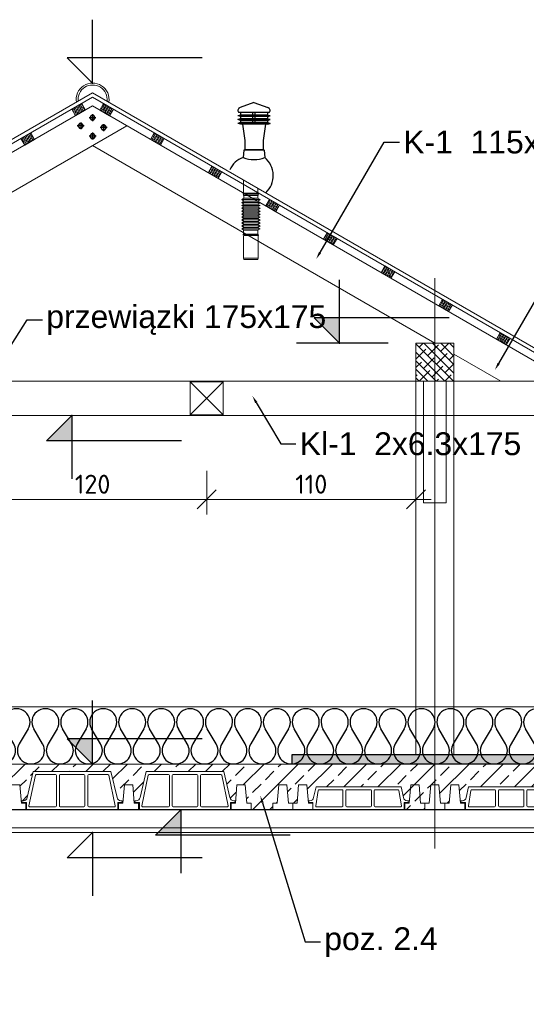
# Model space of a CAD drawing. Header units: millimetres. Extents: x 30042 to 52526, y 144 to 6858.
# Tile 21 of 28: x 42062 to 42329, y 4401 to 4919. Entities that reach past the tile are written whole.
import ezdxf
from ezdxf import colors
from ezdxf.entities.mleader import LeaderData, LeaderLine
from ezdxf.enums import TextEntityAlignment as Align
from ezdxf.math import Vec2, Vec3

# ---------------------------------------------------------------- set-up
doc = ezdxf.new("R2010")
doc.units = ezdxf.units.MM
doc.header["$LTSCALE"] = 100
doc.linetypes.add('DO', pattern=[1, 0.5, -0.24, 0.02, -0.24])
for name, color, linetype in [('BD_itc', 1, 'Continuous'), ('BS_osd', 1, 'DO'), ('BS_sru', 7, 'Continuous')]:
    doc.layers.add(name, color=color, linetype=linetype)
doc.layers.add('BS_3d-krokiew', color=42, linetype='Continuous', lineweight=5)
doc.layers.add('sciany_wew', color=7, linetype='Continuous', lineweight=18)
doc.styles.add('ISO', font='isocpeur.ttf')
doc.styles.add('ISOC', font='isocpeur.ttf')
doc.styles.get("Standard").update_dxf_attribs({"font": 'arial.ttf'})
doc.dimstyles.new('Ł_B 1-50', dxfattribs={"dimtxt": 10, "dimasz": 10, "dimexe": 8, "dimexo": 1, "dimgap": 3, "dimtad": 1, "dimdec": 0, "dimrnd": 0.5, "dimzin": 1, "dimdsep": 46, "dimtxsty": 'ISO', "dimblk": 'OBLIQUE', "dimcen": 10, "dimdle": 8, "dimclrd": 256, "dimclre": 256, "dimclrt": 7, "dimadec": 0, "dimazin": 0, "dimtfac": 1, "dimtdec": 0, "dimtix": 1, "dimtmove": 0, "dimatfit": 2, "dimfxl": 15, "dimfxlon": 1, "dimlwd": -1, "dimlwe": -1, "dimarcsym": 2})
pattern_1 = [(110, (48919.8253, 3694.2293), (0.74588102, 0.27147849), []), (20, (48919.8253, 3694.2293), (1.76324052, -0.20292404), [1.984375, -1.190625])]
pattern_2 = [(110, (48893.0947, 3709.6623), (0.74588102, 0.27147849), []), (20, (48893.0947, 3709.6623), (1.76324052, -0.20292404), [1.984375, -1.190625])]

# ---------------------------------------------------------------- blocks, each defined once
blk = doc.blocks.new('*U451')
h = blk.add_hatch(color=256)
h.dxf.hatch_style = 1
h.paths.add_polyline_path([(500, 349.33), (486.67, 349.33), (500, 336)])
blk.add_lwpolyline([(557.64, 349.33), (500, 349.33), (500, 369.33)])
blk.add_lwpolyline([(500, 336), (500, 349.33), (486.67, 349.33)], close=True)
for p in [(500, 336), (0, 0)]:
    blk.add_point(p)
at = {"style": 'ISOC', "flags": 2}
blk.add_attdef('WYSOKOŚĆ', text='', height=10, dxfattribs=at).set_placement((502.65, 349.33), align=Align.BOTTOM_LEFT)
blk = doc.blocks.new('*U253')
blk.add_lwpolyline([(500, 300), (500, 286.67), (486.67, 286.67)], close=True)
blk.add_lwpolyline([(557.64, 286.67), (500, 286.67), (500, 266.67)])
for p in [(500, 300), (0, 0)]:
    blk.add_point(p)
at = {"style": 'ISOC', "flags": 2}
blk.add_attdef('WYSOKOŚĆ', text='', height=10, dxfattribs=at).set_placement((502.65, 268.67), align=Align.BOTTOM_LEFT)
blk = doc.blocks.new('postak')
at = {"color": 3, "lineweight": 5}
for p, q in [((12700.5, -8265), (12668.1, -8400.6)), ((12700.5, -8265), (13108.5, -8265)), ((12716.3, -8280), (12817.4, -8280)), ((12842.4, -8280), (12966.7, -8280)), ((12991.7, -8280), (13092.8, -8280)), ((13108.5, -8265), (13141, -8400.6)), ((12711.4, -8284), (12677.5, -8444.4)), ((12822.4, -8285), (12822.4, -8445)), ((12837.4, -8285), (12837.4, -8445)), ((12971.7, -8285), (12971.7, -8445)), ((12986.7, -8285), (12986.7, -8445)), ((13097.6, -8283.8), (13131.6, -8445)), ((12640.5, -8428), (12640.5, -8418)), ((12640.5, -8418), (12648.3, -8418)), ((12640.5, -8428), (12664.5, -8428)), ((12664.5, -8465), (12664.5, -8428)), ((13144.5, -8428), (13168.5, -8428)), ((13144.5, -8465), (13144.5, -8428)), ((13160.8, -8418), (13168.5, -8418)), ((13168.5, -8428), (13168.5, -8418)), ((12664.5, -8465), (13144.5, -8465)), ((12682.5, -8450), (12817.4, -8450)), ((12842.4, -8450), (12966.7, -8450)), ((12991.7, -8450), (13126.6, -8450))]:
    blk.add_line(p, q, dxfattribs=at)
for centre, radius, start, end in [((12716.3, -8285), 5, 90, 168.0807), ((12817.4, -8285), 5, 0, 90), ((12842.4, -8285), 5, 90, 180), ((12966.7, -8285), 5, 0, 90), ((12991.7, -8285), 5, 90, 180), ((13092.8, -8285), 5, 13.4534, 90), ((12648.3, -8398), 20, 270, 352.5885), ((13160.8, -8398), 20, 187.4115, 270), ((12682.5, -8445), 5, 172.5885, 270), ((12817.4, -8445), 5, 270, 0), ((12842.4, -8445), 5, 180, 270), ((12966.7, -8445), 5, 270, 0), ((12991.7, -8445), 5, 180, 270), ((13126.6, -8445), 5, 270, 7.4115)]:
    blk.add_arc(centre, radius, start, end, dxfattribs=at)
blk = doc.blocks.new('*U680')
blk.add_lwpolyline([(557.64, 707.29), (500, 707.29), (500, 727.29)])
blk.add_lwpolyline([(500, 693.96), (500, 707.29), (486.67, 707.29)], close=True)
blk.add_point((500, 693.96))
at = {"style": 'ISOC', "flags": 2}
blk.add_attdef('WYSOKOŚĆ', text='', height=10, dxfattribs=at).set_placement((502.65, 707.29), align=Align.BOTTOM_LEFT)
blk = doc.blocks.new('125')
at = {"lineweight": 5}
for p, q in [((-376.8, 120), (-389.2, 64.4)), ((-376.8, 120), (71.2, 120)), ((-359.7, 105), (-239.9, 105)), ((-214.9, 105), (-90.6, 105)), ((-65.6, 105), (54.2, 105)), ((71.2, 120), (83.7, 64.4)), ((-364.6, 101.1), (-378.1, 20.8)), ((-234.9, 100), (-234.9, 20)), ((-219.9, 100), (-219.9, 20)), ((-85.6, 100), (-85.6, 20)), ((-70.6, 100), (-70.6, 20)), ((59.1, 101.1), (72.6, 20.8)), ((-416.8, 37), (-416.8, 47)), ((-416.8, 47), (-409, 47)), ((-416.8, 37), (-392.8, 37)), ((-392.8, 0), (-392.8, 37)), ((-392.8, 0), (87.2, 0)), ((-373.2, 15), (-239.9, 15)), ((-214.9, 15), (-90.6, 15)), ((-65.6, 15), (69.3, 15)), ((87.2, 0), (87.2, 37)), ((87.2, 37), (111.2, 37)), ((103.5, 47), (111.2, 47)), ((111.2, 37), (111.2, 47))]:
    blk.add_line(p, q, dxfattribs=at)
for centre, radius, start, end in [((-359.7, 100), 5, 90, 167.3906), ((-239.9, 100), 5, 0, 90), ((-214.9, 100), 5, 90, 180), ((-90.6, 100), 5, 0, 90), ((-65.6, 100), 5, 90, 180), ((54.2, 100), 5, 12.6094, 90), ((-409, 67), 20, 270, 352.5885), ((103.5, 67), 20, 187.4115, 270), ((-373.2, 20), 5, 170.4482, 270), ((-239.9, 20), 5, 270, 0), ((-214.9, 20), 5, 180, 270), ((-90.6, 20), 5, 270, 0), ((-65.6, 20), 5, 180, 270), ((67.6, 20), 5, 270, 9.5518)]:
    blk.add_arc(centre, radius, start, end, dxfattribs=at)
blk = doc.blocks.new('IZ-OC2')
blk.add_lwpolyline([(0, 0, 0.579795), (0.202, 0.353), (0.048, 0.616, -1.746806), (0.452, 0.616), (0.298, 0.353, 1.746806), (0.702, 0.353), (0.548, 0.616, -1.746806), (0.952, 0.616), (0.798, 0.353, 0.579795), (1, 0)], format="xyb")
blk = doc.blocks.new('*U450')
h = blk.add_hatch(color=256)
h.dxf.hatch_style = 1
h.paths.add_polyline_path([(362.13, 505.92), (375.46, 505.92), (375.46, 519.25)])
blk.add_lwpolyline([(375.46, 519.25), (375.46, 505.92), (362.13, 505.92)], close=True)
blk.add_lwpolyline([(433.1, 505.92), (375.46, 505.92), (375.46, 485.92)])
blk.add_point((375.46, 519.25))
at = {"style": 'ISOC', "flags": 2}
blk.add_attdef('WYSOKOŚĆ', text='', height=10, dxfattribs=at).set_placement((378.12, 487.92), align=Align.BOTTOM_LEFT)
blk = doc.blocks.new('*U453')
h = blk.add_hatch(color=256)
h.dxf.hatch_style = 1
h.paths.add_polyline_path([(519.21, 312), (505.88, 298.67), (519.21, 298.67)])
blk.add_lwpolyline([(519.21, 312), (519.21, 298.67), (505.88, 298.67)], close=True)
blk.add_lwpolyline([(576.85, 298.67), (519.21, 298.67), (519.21, 278.67)])
for p in [(519.21, 312), (0, 0)]:
    blk.add_point(p)
at = {"style": 'ISOC', "flags": 2}
blk.add_attdef('WYSOKOŚĆ', text='', height=10, dxfattribs=at).set_placement((521.86, 280.67), align=Align.BOTTOM_LEFT)
blk = doc.blocks.new('*U455')
h = blk.add_hatch(color=256)
h.dxf.hatch_style = 1
h.paths.add_polyline_path([(623.81, 570.58), (637.14, 570.58), (637.14, 557.25)])
blk.add_lwpolyline([(694.78, 570.58), (637.14, 570.58), (637.14, 590.58)])
blk.add_lwpolyline([(637.14, 557.25), (637.14, 570.58), (623.81, 570.58)], close=True)
blk.add_point((637.14, 557.25))
at = {"style": 'ISOC', "flags": 2}
blk.add_attdef('WYSOKOŚĆ', text='', height=10, dxfattribs=at).set_placement((639.8, 570.58), align=Align.BOTTOM_LEFT)
blk = doc.blocks.new('bgb')
at = {"layer": 'sciany_wew'}
for p, q in [((41672.79, 4779), (41690.29, 4761.5)), ((41672.79, 4761.5), (41690.29, 4779))]:
    blk.add_line(p, q, dxfattribs=at)
blk.add_lwpolyline([(41672.79, 4761.5), (41690.29, 4761.5), (41690.29, 4779), (41672.79, 4779)], close=True, dxfattribs=at)
blk = doc.blocks.new('_Oblique')
at = {"color": 0, "linetype": 'ByBlock', "lineweight": -2}
blk.add_line((-0.5, -0.5), (0.5, 0.5), dxfattribs=at)
blk = doc.blocks.new('*D683')
at = {"layer": 'Defpoints', "color": 0, "transparency": 16777216}
for p in [(42040.61, 4719.84), (42160.61, 4719.84), (42160.61, 4666.69)]:
    blk.add_point(p, dxfattribs=at)
at = {"layer": 'sciany_wew', "transparency": 16777216}
for p, q in [((42040.61, 4681.69), (42040.61, 4658.69)), ((42160.61, 4681.69), (42160.61, 4658.69)), ((42032.61, 4666.69), (42168.61, 4666.69))]:
    blk.add_line(p, q, dxfattribs=at)
at = {"layer": 'sciany_wew', "transparency": 16777216, "xscale": 10, "yscale": 10, "zscale": 10, "rotation": 180}
blk.add_blockref('_Oblique', (42040.61, 4666.69), dxfattribs=at)
at = {"layer": 'sciany_wew', "transparency": 16777216, "xscale": 10, "yscale": 10, "zscale": 10}
blk.add_blockref('_Oblique', (42160.61, 4666.69), dxfattribs=at)
at = {"layer": 'sciany_wew', "color": 7, "transparency": 16777216, "insert": (42100.61, 4674.69), "char_height": 10, "attachment_point": 5, "style": 'ISO'}
blk.add_mtext('120', dxfattribs=at)
blk = doc.blocks.new('*D684')
at = {"layer": 'Defpoints', "color": 0, "transparency": 16777216}
for p in [(42160.61, 4719.84), (42270.61, 4710.84), (42270.61, 4666.69)]:
    blk.add_point(p, dxfattribs=at)
at = {"layer": 'sciany_wew', "transparency": 16777216}
for p, q in [((42160.61, 4681.69), (42160.61, 4658.69)), ((42270.61, 4681.69), (42270.61, 4658.69)), ((42152.61, 4666.69), (42278.61, 4666.69))]:
    blk.add_line(p, q, dxfattribs=at)
at = {"layer": 'sciany_wew', "transparency": 16777216, "xscale": 10, "yscale": 10, "zscale": 10, "rotation": 180}
blk.add_blockref('_Oblique', (42160.61, 4666.69), dxfattribs=at)
at = {"layer": 'sciany_wew', "transparency": 16777216, "xscale": 10, "yscale": 10, "zscale": 10}
blk.add_blockref('_Oblique', (42270.61, 4666.69), dxfattribs=at)
at = {"layer": 'sciany_wew', "color": 7, "transparency": 16777216, "insert": (42215.61, 4674.69), "char_height": 10, "attachment_point": 5, "style": 'ISO'}
blk.add_mtext('110', dxfattribs=at)
blk = doc.blocks.new('*D686')
at = {"layer": 'Defpoints', "color": 0, "transparency": 16777216}
for p in [(42118.61, 4863.16), (41920.61, 4748.84), (41957.53, 4742.74), (41849.97, 4728.84), (42351.25, 4728.84)]:
    blk.add_point(p, dxfattribs=at)
at = {"layer": 'sciany_wew', "transparency": 16777216}
blk.add_arc((41885.97, 4728.84), 72.9, 0, 30, dxfattribs=at)
at = {"layer": 'sciany_wew', "transparency": 16777216, "xscale": 10, "yscale": 10, "zscale": 10}
for p, rotation in [((41949.1, 4765.29), 119.9999999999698), ((41958.86, 4728.84), 270)]:
    blk.add_blockref('_Oblique', p, dxfattribs=dict(at, rotation=rotation))
at = {"layer": 'sciany_wew', "color": 7, "transparency": 16777216, "insert": (41964.11, 4749.78), "char_height": 10, "attachment_point": 5, "rotation": 285, "style": 'ISO'}
blk.add_mtext('30%%d', dxfattribs=at)

msp = doc.modelspace()

# ---------------------------------------------------------------- hatches: boundary and pattern name
msp.add_hatch(color=256).paths.add_polyline_path([(42355.61, 4527.59), (42205.61, 4527.59), (42205.61, 4532.59), (42355.61, 4532.59)])
h = msp.add_hatch()
h.set_pattern_fill('ANSI33', color=256, scale=2, style=0)
edge = h.paths.add_edge_path()
edge.add_line((42428.74, 4523.59), (42469.54, 4523.59))
edge.add_line((42469.54, 4523.59), (42472.78, 4510.03))
edge.add_arc((42474.77, 4510.29), 2, 187.4115, 270)
edge.add_line((42474.77, 4508.29), (42475.58, 4508.29))
edge.add_line((42475.58, 4508.29), (42476.32, 4516.59))
edge.add_line((42476.32, 4516.59), (42480.62, 4516.59))
edge.add_line((42480.62, 4516.59), (42481.47, 4507.09))
edge.add_line((42481.47, 4507.09), (42481.74, 4507.09))
edge.add_line((42481.74, 4507.09), (42481.74, 4508.29))
edge.add_line((42481.74, 4508.29), (42482.51, 4508.29))
edge.add_arc((42482.51, 4510.29), 2, 270, 352.5885)
edge.add_line((42484.5, 4510.03), (42487.74, 4523.59))
edge.add_line((42487.74, 4523.59), (42528.54, 4523.59))
edge.add_line((42528.54, 4523.59), (42531.78, 4510.03))
edge.add_arc((42533.77, 4510.29), 2, 187.4115, 270)
edge.add_line((42533.77, 4508.29), (42534.58, 4508.29))
edge.add_line((42534.58, 4508.29), (42535.32, 4516.59))
edge.add_line((42535.32, 4516.59), (42539.62, 4516.59))
edge.add_line((42539.62, 4516.59), (42540.47, 4507.09))
edge.add_line((42540.47, 4507.09), (42540.74, 4507.09))
edge.add_line((42540.74, 4507.09), (42540.74, 4508.29))
edge.add_line((42540.74, 4508.29), (42541.51, 4508.29))
edge.add_arc((42541.51, 4510.29), 2, 270, 352.5885)
edge.add_line((42543.5, 4510.03), (42546.74, 4523.59))
edge.add_line((42546.74, 4523.59), (42587.54, 4523.59))
edge.add_line((42587.54, 4523.59), (42590.78, 4510.03))
edge.add_arc((42592.77, 4510.29), 2, 187.4115, 270)
edge.add_line((42592.77, 4508.29), (42593.58, 4508.29))
edge.add_line((42593.58, 4508.29), (42594.32, 4516.59))
edge.add_line((42594.32, 4516.59), (42598.62, 4516.59))
edge.add_line((42598.62, 4516.59), (42599.47, 4507.09))
edge.add_line((42599.47, 4507.09), (42600.61, 4507.09))
edge.add_line((42600.61, 4507.09), (42600.61, 4527.59))
edge.add_line((42600.61, 4527.59), (42280.61, 4527.59))
edge.add_line((42280.61, 4527.59), (42280.61, 4516.59))
edge.add_line((42280.61, 4516.59), (42282.76, 4516.59))
edge.add_line((42282.76, 4516.59), (42283.61, 4507.09))
edge.add_line((42283.61, 4507.09), (42285.86, 4507.09))
edge.add_line((42285.86, 4507.09), (42285.86, 4507.09))
edge.add_line((42285.86, 4507.09), (42288.11, 4507.09))
edge.add_line((42288.11, 4507.09), (42288.96, 4516.59))
edge.add_line((42288.96, 4516.59), (42293.26, 4516.59))
edge.add_line((42293.26, 4516.59), (42294.11, 4507.09))
edge.add_line((42294.11, 4507.09), (42294.33, 4507.09))
edge.add_line((42294.33, 4507.09), (42294.33, 4508.29))
edge.add_line((42294.33, 4508.29), (42295.1, 4508.29))
edge.add_ellipse((42295.1, 4510.29), major_axis=(1.41, 1.41), ratio=1, start_angle=225, end_angle=307.5885)
edge.add_line((42297.09, 4510.03), (42298.33, 4515.59))
edge.add_line((42298.33, 4515.59), (42343.13, 4515.59))
edge.add_line((42343.13, 4515.59), (42344.37, 4510.03))
edge.add_ellipse((42346.36, 4510.29), major_axis=(1.41, 1.41), ratio=1, start_angle=142.4115, end_angle=225)
edge.add_line((42346.36, 4508.29), (42347.21, 4508.29))
edge.add_line((42347.21, 4508.29), (42347.96, 4516.59))
edge.add_line((42347.96, 4516.59), (42352.26, 4516.59))
edge.add_line((42352.26, 4516.59), (42353.11, 4507.09))
edge.add_line((42353.11, 4507.09), (42355.36, 4507.09))
edge.add_line((42355.36, 4507.09), (42357.61, 4507.09))
edge.add_line((42357.61, 4507.09), (42358.46, 4516.59))
edge.add_line((42358.46, 4516.59), (42362.76, 4516.59))
edge.add_line((42362.76, 4516.59), (42363.59, 4507.29))
edge.add_line((42363.59, 4507.29), (42363.74, 4507.29))
edge.add_line((42363.74, 4507.29), (42363.74, 4508.29))
edge.add_line((42363.74, 4508.29), (42364.51, 4508.29))
edge.add_arc((42364.51, 4510.29), 2, 270, 352.5885)
edge.add_line((42366.5, 4510.03), (42369.74, 4523.59))
edge.add_line((42369.74, 4523.59), (42410.54, 4523.59))
edge.add_line((42410.54, 4523.59), (42413.78, 4510.03))
edge.add_arc((42415.77, 4510.29), 2, 187.4115, 270)
edge.add_line((42415.77, 4508.29), (42416.58, 4508.29))
edge.add_line((42416.58, 4508.29), (42417.32, 4516.59))
edge.add_line((42417.32, 4516.59), (42421.62, 4516.59))
edge.add_line((42421.62, 4516.59), (42422.47, 4507.09))
edge.add_line((42422.47, 4507.09), (42422.74, 4507.09))
edge.add_line((42422.74, 4507.09), (42422.74, 4508.29))
edge.add_line((42422.74, 4508.29), (42423.51, 4508.29))
edge.add_arc((42423.51, 4510.29), 2, 270, 352.5885)
edge.add_line((42425.5, 4510.03), (42428.74, 4523.59))
at = {"layer": 'BS_3d-krokiew'}
h = msp.add_hatch(dxfattribs=at)
h.set_pattern_fill('ANSI38', color=256, scale=0.25, angle=145, style=0)
h.set_pattern_definition(pattern_2)
h.paths.add_polyline_path([(42091.67, 4868.39), (42096.87, 4871.39), (42094.87, 4874.86), (42089.67, 4871.86)])
h = msp.add_hatch(dxfattribs=at)
h.set_pattern_fill('ANSI38', color=256, scale=0.25, angle=35, style=0)
h.set_pattern_definition(pattern_2)
h.paths.add_polyline_path([(42109.54, 4868.39), (42104.34, 4871.39), (42106.34, 4874.86), (42111.54, 4871.86)])
h = msp.add_hatch(dxfattribs=at)
h.set_pattern_fill('ANSI38', color=256, scale=0.25, angle=145, style=0)
h.set_pattern_definition(pattern_1)
h.paths.add_polyline_path([(42064.94, 4852.96), (42070.14, 4855.96), (42068.14, 4859.42), (42062.94, 4856.42)])
h = msp.add_hatch(dxfattribs=at)
h.set_pattern_fill('ANSI38', color=256, scale=0.25, angle=35, style=0)
h.set_pattern_definition(pattern_1)
h.paths.add_polyline_path([(42136.27, 4852.96), (42131.07, 4855.96), (42133.07, 4859.42), (42138.27, 4856.42)])
h = msp.add_hatch(dxfattribs=at)
h.set_pattern_fill('ANSI38', color=256, scale=0.25, angle=35, style=0)
h.set_pattern_definition([(110, (48950.1362, 3676.7293), (0.74588102, 0.27147849), []), (20, (48950.1362, 3676.7293), (1.76324052, -0.20292404), [1.984375, -1.190625])])
h.paths.add_polyline_path([(42166.58, 4835.46), (42161.38, 4838.46), (42163.38, 4841.92), (42168.58, 4838.92)])
h = msp.add_hatch(dxfattribs=at)
h.set_pattern_fill('ANSI38', color=256, scale=0.25, angle=35, style=0)
h.set_pattern_definition([(110, (48980.4471, 3659.2293), (0.74588102, 0.27147849), []), (20, (48980.4471, 3659.2293), (1.76324052, -0.20292404), [1.984375, -1.190625])])
h.paths.add_polyline_path([(42196.89, 4817.96), (42191.7, 4820.96), (42193.7, 4824.42), (42198.89, 4821.42)])
h = msp.add_hatch(dxfattribs=at)
h.set_pattern_fill('ANSI38', color=256, scale=0.25, angle=35, style=0)
h.set_pattern_definition([(110, (49010.758, 3641.7293), (0.74588102, 0.27147849), []), (20, (49010.758, 3641.7293), (1.76324052, -0.20292404), [1.984375, -1.190625])])
h.paths.add_polyline_path([(42227.2, 4800.46), (42222.01, 4803.46), (42224.01, 4806.92), (42229.2, 4803.92)])
h = msp.add_hatch(dxfattribs=at)
h.set_pattern_fill('ANSI38', color=256, scale=0.25, angle=35, style=0)
h.set_pattern_definition([(110, (49041.0689, 3624.2293), (0.74588102, 0.27147849), []), (20, (49041.0689, 3624.2293), (1.76324052, -0.20292404), [1.984375, -1.190625])])
h.paths.add_polyline_path([(42257.51, 4782.96), (42252.32, 4785.96), (42254.32, 4789.42), (42259.51, 4786.42)])
h = msp.add_hatch(dxfattribs=at)
h.set_pattern_fill('ANSI38', color=256, scale=0.25, angle=35, style=0)
h.set_pattern_definition([(110, (49071.3798, 3606.7293), (0.74588102, 0.27147849), []), (20, (49071.3798, 3606.7293), (1.76324052, -0.20292404), [1.984375, -1.190625])])
h.paths.add_polyline_path([(42287.82, 4765.46), (42282.63, 4768.46), (42284.63, 4771.92), (42289.82, 4768.92)])
h = msp.add_hatch(dxfattribs=at)
h.set_pattern_fill('ANSI38', color=256, scale=0.25, angle=35, style=0)
h.set_pattern_definition([(110, (49101.6907, 3589.2293), (0.74588102, 0.27147849), []), (20, (49101.6907, 3589.2293), (1.76324052, -0.20292404), [1.984375, -1.190625])])
h.paths.add_polyline_path([(42318.14, 4747.96), (42312.94, 4750.96), (42314.94, 4754.42), (42320.14, 4751.42)])
h = msp.add_hatch(dxfattribs=at)
h.set_pattern_fill('ANSI38', color=256)
h.set_pattern_definition([(135, (84201.2133, 50.0992), (2.24506403, 2.24506403), []), (45, (84201.2133, 50.0992), (6.7351921, 2.24506403), [7.9375, -4.7625])])
h.paths.add_polyline_path([(42280.61, 4748.84), (42284.17, 4748.84), (42290.61, 4745.84), (42290.61, 4728.84), (42280.61, 4728.84)])
h.paths.add_polyline_path([(42270.61, 4748.84), (42280.61, 4748.84), (42280.61, 4728.84), (42274.61, 4728.84), (42270.61, 4728.84)])
h.paths.add_polyline_path([(42284.17, 4748.84), (42290.61, 4748.84), (42290.61, 4745.84)], flags=17)
at = {"layer": 'sciany_wew'}
h = msp.add_hatch(dxfattribs=at)
h.set_pattern_fill('ANSI33', color=256, scale=2, style=0)
edge = h.paths.add_edge_path()
edge.add_line((42280.61, 4527.59), (42205.61, 4527.59))
edge.add_line((42205.61, 4527.59), (41920.61, 4527.59))
edge.add_line((41920.61, 4527.59), (41920.61, 4516.59))
edge.add_line((41920.61, 4516.59), (41922.76, 4516.59))
edge.add_line((41922.76, 4516.59), (41923.61, 4507.09))
edge.add_line((41923.61, 4507.09), (41925.86, 4507.09))
edge.add_line((41925.86, 4507.09), (41928.11, 4507.09))
edge.add_line((41928.11, 4507.09), (41928.96, 4516.59))
edge.add_line((41928.96, 4516.59), (41933.26, 4516.59))
edge.add_line((41933.26, 4516.59), (41934.09, 4507.29))
edge.add_line((41934.09, 4507.29), (41934.33, 4507.29))
edge.add_line((41934.33, 4507.29), (41934.33, 4508.29))
edge.add_line((41934.33, 4508.29), (41935.1, 4508.29))
edge.add_ellipse((41935.1, 4510.29), major_axis=(1.41, 1.41), ratio=1, start_angle=225, end_angle=307.5885)
edge.add_line((41937.09, 4510.03), (41938.33, 4515.59))
edge.add_line((41938.33, 4515.59), (41983.13, 4515.59))
edge.add_line((41983.13, 4515.59), (41984.37, 4510.03))
edge.add_ellipse((41986.36, 4510.29), major_axis=(1.41, 1.41), ratio=1, start_angle=142.4115, end_angle=225)
edge.add_line((41986.36, 4508.29), (41987.13, 4508.29))
edge.add_line((41987.13, 4508.29), (41987.13, 4507.09))
edge.add_line((41987.13, 4507.09), (41987.48, 4507.09))
edge.add_line((41987.48, 4507.09), (41988.33, 4516.59))
edge.add_line((41988.33, 4516.59), (41992.63, 4516.59))
edge.add_line((41992.63, 4516.59), (41993.48, 4507.09))
edge.add_line((41993.48, 4507.09), (41995.73, 4507.09))
edge.add_line((41995.73, 4507.09), (41997.98, 4507.09))
edge.add_line((41997.98, 4507.09), (41998.83, 4516.59))
edge.add_line((41998.83, 4516.59), (42003.13, 4516.59))
edge.add_line((42003.13, 4516.59), (42003.88, 4508.29))
edge.add_line((42003.88, 4508.29), (42004.83, 4508.29))
edge.add_arc((42004.83, 4510.29), 2, 270, 352.5885)
edge.add_line((42006.81, 4510.03), (42010.06, 4523.59))
edge.add_line((42010.06, 4523.59), (42050.86, 4523.59))
edge.add_line((42050.86, 4523.59), (42054.1, 4510.03))
edge.add_arc((42056.08, 4510.29), 2, 187.4115, 270)
edge.add_line((42056.08, 4508.29), (42056.86, 4508.29))
edge.add_line((42056.86, 4508.29), (42056.86, 4507.09))
edge.add_line((42056.86, 4507.09), (42057.16, 4507.09))
edge.add_line((42057.16, 4507.09), (42058.01, 4516.59))
edge.add_line((42058.01, 4516.59), (42062.31, 4516.59))
edge.add_line((42062.31, 4516.59), (42063.15, 4507.29))
edge.add_line((42063.15, 4507.29), (42063.43, 4507.29))
edge.add_line((42063.43, 4507.29), (42063.43, 4508.29))
edge.add_line((42063.43, 4508.29), (42064.2, 4508.29))
edge.add_arc((42064.2, 4510.29), 2, 270, 352.5885)
edge.add_line((42066.19, 4510.03), (42069.43, 4523.59))
edge.add_line((42069.43, 4523.59), (42110.23, 4523.59))
edge.add_line((42110.23, 4523.59), (42113.47, 4510.03))
edge.add_arc((42115.46, 4510.29), 2, 187.4115, 270)
edge.add_line((42115.46, 4508.29), (42116.23, 4508.29))
edge.add_line((42116.23, 4508.29), (42116.23, 4507.09))
edge.add_line((42116.23, 4507.09), (42116.54, 4507.09))
edge.add_line((42116.54, 4507.09), (42117.39, 4516.59))
edge.add_line((42117.39, 4516.59), (42121.69, 4516.59))
edge.add_line((42121.69, 4516.59), (42122.52, 4507.29))
edge.add_line((42122.52, 4507.29), (42122.81, 4507.29))
edge.add_line((42122.81, 4507.29), (42122.81, 4508.29))
edge.add_line((42122.81, 4508.29), (42123.58, 4508.29))
edge.add_arc((42123.58, 4510.29), 2, 270, 352.5885)
edge.add_line((42125.56, 4510.03), (42128.81, 4523.59))
edge.add_line((42128.81, 4523.59), (42169.61, 4523.59))
edge.add_line((42169.61, 4523.59), (42172.85, 4510.03))
edge.add_arc((42174.83, 4510.29), 2, 187.4115, 270)
edge.add_line((42174.83, 4508.29), (42175.78, 4508.29))
edge.add_line((42175.78, 4508.29), (42176.52, 4516.59))
edge.add_line((42176.52, 4516.59), (42180.82, 4516.59))
edge.add_line((42180.82, 4516.59), (42181.67, 4507.09))
edge.add_line((42181.67, 4507.09), (42183.92, 4507.09))
edge.add_line((42183.92, 4507.09), (42183.92, 4503.59))
edge.add_line((42183.92, 4503.59), (42195.36, 4503.59))
edge.add_line((42195.36, 4503.59), (42195.36, 4507.09))
edge.add_line((42195.36, 4507.09), (42197.61, 4507.09))
edge.add_line((42197.61, 4507.09), (42198.46, 4516.59))
edge.add_line((42198.46, 4516.59), (42202.76, 4516.59))
edge.add_line((42202.76, 4516.59), (42203.61, 4507.09))
edge.add_line((42203.61, 4507.09), (42205.86, 4507.09))
edge.add_line((42205.86, 4507.09), (42205.86, 4507.09))
edge.add_line((42205.86, 4507.09), (42208.11, 4507.09))
edge.add_line((42208.11, 4507.09), (42208.96, 4516.59))
edge.add_line((42208.96, 4516.59), (42213.26, 4516.59))
edge.add_line((42213.26, 4516.59), (42214, 4508.29))
edge.add_line((42214, 4508.29), (42214.86, 4508.29))
edge.add_ellipse((42214.86, 4510.29), major_axis=(-1.41, 1.41), ratio=1, start_angle=135, end_angle=217.5885)
edge.add_line((42216.84, 4510.03), (42218.08, 4515.59))
edge.add_line((42218.08, 4515.59), (42262.88, 4515.59))
edge.add_line((42262.88, 4515.59), (42264.13, 4510.03))
edge.add_ellipse((42266.11, 4510.29), major_axis=(1.41, 1.41), ratio=1, start_angle=142.4115, end_angle=225)
edge.add_line((42266.11, 4508.29), (42266.88, 4508.29))
edge.add_line((42266.88, 4508.29), (42266.88, 4507.29))
edge.add_line((42266.88, 4507.29), (42264.48, 4507.29))
edge.add_line((42264.48, 4507.29), (42264.48, 4503.59))
edge.add_line((42264.48, 4503.59), (42275.36, 4503.59))
edge.add_line((42275.36, 4503.59), (42275.36, 4507.09))
edge.add_line((42275.36, 4507.09), (42277.61, 4507.09))
edge.add_line((42277.61, 4507.09), (42278.46, 4516.59))
edge.add_line((42278.46, 4516.59), (42280.61, 4516.59))
edge.add_line((42280.61, 4516.59), (42280.61, 4527.59))

# ---------------------------------------------------------------- linework, layer by layer
at = {"color": 0}
for p, q in [((42177.88, 4872.25), (42177.88, 4872.25)), ((42185.47, 4875.28), (42178.23, 4872.69)), ((42185.47, 4875.28), (42192.72, 4872.69)), ((42193.07, 4872.25), (42193.07, 4872.25)), ((42178.32, 4868.73), (42176.92, 4868.32)), ((42194.03, 4868.32), (42176.92, 4868.32)), ((42178.32, 4867.91), (42176.92, 4868.32)), ((42178.32, 4866.76), (42176.92, 4866.35)), ((42194.03, 4866.35), (42176.92, 4866.35)), ((42178.32, 4865.94), (42176.92, 4866.35)), ((42177.25, 4870.19), (42193.7, 4870.19)), ((42178.32, 4870.19), (42178.32, 4868.73)), ((42192.62, 4868.73), (42178.32, 4868.73)), ((42192.62, 4867.91), (42178.32, 4867.91)), ((42178.32, 4867.91), (42178.32, 4866.76)), ((42192.62, 4866.76), (42178.32, 4866.76)), ((42192.62, 4865.94), (42178.32, 4865.94)), ((42178.32, 4865.94), (42178.32, 4864.78)), ((42184.73, 4870.21), (42184.73, 4868.73)), ((42184.73, 4867.91), (42184.73, 4866.76)), ((42184.73, 4865.94), (42184.73, 4864.78)), ((42185.85, 4870.21), (42185.85, 4868.73)), ((42185.85, 4867.91), (42185.85, 4866.76)), ((42185.85, 4865.94), (42185.85, 4864.78)), ((42192.62, 4870.19), (42192.62, 4868.73)), ((42192.62, 4868.73), (42194.03, 4868.32)), ((42192.62, 4867.91), (42194.03, 4868.32)), ((42192.62, 4867.91), (42192.62, 4866.76)), ((42192.62, 4866.76), (42194.03, 4866.35)), ((42192.62, 4865.94), (42194.03, 4866.35)), ((42192.62, 4865.94), (42192.62, 4864.78)), ((42178.32, 4864.78), (42176.92, 4864.37)), ((42194.03, 4864.37), (42176.92, 4864.37)), ((42178.32, 4863.96), (42176.92, 4864.37)), ((42192.62, 4864.78), (42178.32, 4864.78)), ((42192.62, 4863.96), (42178.32, 4863.96)), ((42179.41, 4863.96), (42180.58, 4855.36)), ((42191.53, 4863.96), (42190.36, 4855.36)), ((42192.62, 4864.78), (42194.03, 4864.37)), ((42192.62, 4863.96), (42194.03, 4864.37)), ((42180.58, 4855.36), (42180.58, 4850.5)), ((42190.36, 4855.36), (42190.36, 4850.5)), ((42180.13, 4850.23), (42179.8, 4846.4)), ((42180.58, 4850.5), (42180.13, 4850.23)), ((42190.81, 4850.23), (42180.13, 4850.23)), ((42190.36, 4850.5), (42180.58, 4850.5)), ((42190.36, 4850.5), (42190.81, 4850.23)), ((42190.81, 4850.23), (42191.14, 4846.4))]:
    msp.add_line(p, q, dxfattribs=at)
at = {"color": 0, "lineweight": 15}
for p, q in [((42180.02, 4827.61), (42180.01, 4834.64)), ((42187.53, 4827.61), (42187.53, 4830.29)), ((42180.06, 4825.02), (42179, 4824.32)), ((42188.72, 4824.32), (42179, 4824.32)), ((42179, 4824.32), (42180.06, 4823.49)), ((42179.86, 4827.61), (42179.86, 4827.22)), ((42180.24, 4827.61), (42179.86, 4827.61)), ((42179.86, 4827.22), (42187.92, 4827.22)), ((42179.93, 4826.55), (42179.93, 4827.22)), ((42180.06, 4826.55), (42179.93, 4826.55)), ((42180.06, 4825.02), (42187.52, 4825.02)), ((42180.24, 4827.61), (42187.92, 4827.61)), ((42187.52, 4826.55), (42187.75, 4826.55)), ((42187.52, 4825.02), (42188.72, 4824.32)), ((42188.72, 4824.32), (42187.52, 4823.49)), ((42187.75, 4826.55), (42187.75, 4827.22)), ((42187.92, 4827.22), (42187.92, 4827.61)), ((42180.06, 4823.49), (42179, 4822.79)), ((42188.72, 4822.79), (42179, 4822.79)), ((42179, 4822.79), (42180.06, 4821.96)), ((42180.06, 4821.96), (42179, 4821.26)), ((42188.72, 4821.26), (42179, 4821.26)), ((42179, 4821.26), (42180.06, 4820.43)), ((42180.06, 4820.43), (42179, 4819.73)), ((42188.72, 4819.73), (42179, 4819.73)), ((42179, 4819.73), (42180.06, 4818.9)), ((42180.06, 4818.9), (42179, 4818.2)), ((42187.52, 4823.49), (42180.06, 4823.49)), ((42180.06, 4823.49), (42187.52, 4823.49)), ((42187.52, 4821.96), (42180.06, 4821.96)), ((42180.06, 4821.96), (42187.52, 4821.96)), ((42187.52, 4820.43), (42180.06, 4820.43)), ((42180.06, 4820.43), (42187.52, 4820.43)), ((42187.52, 4818.9), (42180.06, 4818.9)), ((42180.06, 4818.9), (42187.52, 4818.9)), ((42187.52, 4823.49), (42188.72, 4822.79)), ((42188.72, 4822.79), (42187.52, 4821.96)), ((42187.52, 4821.96), (42188.72, 4821.26)), ((42188.72, 4821.26), (42187.52, 4820.43)), ((42187.52, 4820.43), (42188.72, 4819.73)), ((42188.72, 4819.73), (42187.52, 4818.9)), ((42187.52, 4818.9), (42188.72, 4818.2)), ((42188.72, 4818.2), (42179, 4818.2)), ((42179, 4818.2), (42180.06, 4817.37)), ((42180.06, 4817.37), (42179, 4816.67)), ((42188.72, 4816.67), (42179, 4816.67)), ((42179, 4816.67), (42180.06, 4815.84)), ((42180.06, 4815.84), (42179, 4815.14)), ((42188.72, 4815.14), (42179, 4815.14)), ((42179, 4815.14), (42180.06, 4814.31)), ((42180.06, 4814.31), (42179, 4813.61)), ((42187.52, 4817.37), (42180.06, 4817.37)), ((42180.06, 4817.37), (42187.52, 4817.37)), ((42187.52, 4815.84), (42180.06, 4815.84)), ((42180.06, 4815.84), (42187.52, 4815.84)), ((42187.52, 4814.31), (42180.06, 4814.31)), ((42180.06, 4814.31), (42187.52, 4814.31)), ((42188.72, 4818.2), (42187.52, 4817.37)), ((42187.52, 4817.37), (42188.72, 4816.67)), ((42188.72, 4816.67), (42187.52, 4815.84)), ((42187.52, 4815.84), (42188.72, 4815.14)), ((42188.72, 4815.14), (42187.52, 4814.31)), ((42187.52, 4814.31), (42188.72, 4813.61)), ((42179, 4813.61), (42180.06, 4812.78)), ((42188.72, 4813.61), (42179, 4813.61)), ((42180.06, 4812.78), (42179, 4812.08)), ((42180.06, 4812.78), (42179, 4812.08)), ((42188.72, 4812.08), (42179, 4812.08)), ((42188.72, 4812.08), (42179, 4812.08)), ((42179, 4812.08), (42180.06, 4811.25)), ((42179, 4812.08), (42180.06, 4811.25)), ((42180.06, 4811.25), (42179, 4810.55)), ((42188.72, 4810.55), (42179, 4810.55)), ((42179, 4810.55), (42180.06, 4809.72)), ((42180.06, 4809.72), (42179, 4809.02)), ((42188.72, 4809.02), (42179, 4809.02)), ((42179, 4809.02), (42180.06, 4808.19)), ((42187.52, 4812.78), (42180.06, 4812.78)), ((42180.06, 4812.78), (42187.52, 4812.78)), ((42180.06, 4812.78), (42187.52, 4812.78)), ((42187.52, 4811.25), (42180.06, 4811.25)), ((42187.52, 4811.25), (42180.06, 4811.25)), ((42180.06, 4811.25), (42187.52, 4811.25)), ((42187.52, 4809.72), (42180.06, 4809.72)), ((42180.06, 4809.72), (42187.52, 4809.72)), ((42188.72, 4813.61), (42187.52, 4812.78)), ((42187.52, 4812.78), (42188.72, 4812.08)), ((42187.52, 4812.78), (42188.72, 4812.08)), ((42188.72, 4812.08), (42187.52, 4811.25)), ((42188.72, 4812.08), (42187.52, 4811.25)), ((42187.52, 4811.25), (42188.72, 4810.55)), ((42188.72, 4810.55), (42187.52, 4809.72)), ((42187.52, 4809.72), (42188.72, 4809.02)), ((42188.72, 4809.02), (42187.52, 4808.19)), ((42179.91, 4805.62), (42187.85, 4805.62)), ((42179.96, 4793.54), (42179.96, 4805.17)), ((42187.85, 4805.38), (42179.99, 4805.38)), ((42187.52, 4808.19), (42180.06, 4808.19)), ((42187.59, 4805.38), (42187.59, 4793.54)), ((42187.85, 4805.62), (42187.85, 4805.38)), ((42187.59, 4793.54), (42179.96, 4793.54)), ((42179.96, 4793.54), (42180.12, 4792.9)), ((42187.59, 4793.54), (42187.46, 4792.9)), ((42187.46, 4792.9), (42180.12, 4792.9))]:
    msp.add_line(p, q, dxfattribs=at)
for p, q in [((42256.08, 4748.84), (42207.92, 4748.84)), ((42600.61, 4503.59), (41600.61, 4503.59))]:
    msp.add_line(p, q)
for points in [[(42187.52, 4825.02), (42180.06, 4825.02), (42180.06, 4826.55), (42187.52, 4826.55)], [(42187.52, 4808.19), (42187.52, 4806.12), (42180.03, 4806.12), (42180.03, 4808.19)], [(42187.68, 4805.62), (42187.68, 4805.62), (42187.68, 4805.62), (42187.68, 4805.62)]]:
    msp.add_lwpolyline(points, close=True, dxfattribs=at)
msp.add_lwpolyline([(42179.86, 4805.68), (42179.86, 4806.12), (42187.68, 4806.12), (42187.68, 4805.62), (42179.91, 4805.62)], dxfattribs=at)
msp.add_lwpolyline([(42355.61, 4527.59), (42205.61, 4527.59), (42205.61, 4532.59), (42355.61, 4532.59)], close=True)
at = {"lineweight": 5}
for points in [[(42058.01, 4516.59), (42062.31, 4516.59), (42063.16, 4507.09), (42065.41, 4507.09), (42065.41, 4503.59), (42054.91, 4503.59), (42054.91, 4507.09), (42057.16, 4507.09), (42058.01, 4516.59)], [(42117.39, 4516.59), (42121.69, 4516.59), (42122.54, 4507.09), (42124.79, 4507.09), (42124.79, 4503.59), (42114.29, 4503.59), (42114.29, 4507.09), (42116.54, 4507.09), (42117.39, 4516.59)], [(42176.52, 4516.59), (42180.82, 4516.59), (42181.67, 4507.09), (42183.92, 4507.09), (42183.92, 4503.59), (42173.42, 4503.59), (42173.42, 4507.09), (42175.67, 4507.09), (42176.52, 4516.59)], [(42198.46, 4516.59), (42202.76, 4516.59), (42203.61, 4507.09), (42205.86, 4507.09), (42205.86, 4503.59), (42195.36, 4503.59), (42195.36, 4507.09), (42197.61, 4507.09), (42198.46, 4516.59)], [(42208.96, 4516.59), (42213.26, 4516.59), (42214.11, 4507.09), (42216.36, 4507.09), (42216.36, 4503.59), (42205.86, 4503.59), (42205.86, 4507.09), (42208.11, 4507.09), (42208.96, 4516.59)], [(42267.96, 4516.59), (42272.26, 4516.59), (42273.11, 4507.09), (42275.36, 4507.09), (42275.36, 4503.59), (42264.86, 4503.59), (42264.86, 4507.09), (42267.11, 4507.09), (42267.96, 4516.59)], [(42278.46, 4516.59), (42282.76, 4516.59), (42283.61, 4507.09), (42285.86, 4507.09), (42285.86, 4503.59), (42275.36, 4503.59), (42275.36, 4507.09), (42277.61, 4507.09), (42278.46, 4516.59)], [(42288.96, 4516.59), (42293.26, 4516.59), (42294.11, 4507.09), (42296.36, 4507.09), (42296.36, 4503.59), (42285.86, 4503.59), (42285.86, 4507.09), (42288.11, 4507.09), (42288.96, 4516.59)]]:
    msp.add_lwpolyline(points, dxfattribs=at)
at = {"color": 0}
for centre, radius, start, end in [((42178.69, 4871.07), 1.69, 105.9637, 211.3067), ((42192.25, 4871.07), 1.69, 328.6933, 74.0363), ((42192.25, 4871.07), 1.69, 209.7944, 210.9752), ((42183.12, 4835.73), 11.17, 107.2569, 158.0735), ((42185.47, 4861.74), 16.35, 249.7135, 290.2865), ((42183.33, 4836.92), 12.28, 312.7475, 50.4778)]:
    msp.add_arc(centre, radius, start, end, dxfattribs=at)
at = {"layer": 'BS_3d-krokiew'}
msp.add_line((42280.61, 4483.26), (42280.61, 4782.98), dxfattribs=at)
for points in [[(41478.87, 4514.59), (42100.61, 4873.55)], [(42722.34, 4514.59), (42100.61, 4873.55)], [(41920.61, 4748.84), (42118.61, 4863.16)], [(42280.61, 4748.84), (42100.61, 4852.76)], [(42315.25, 4728.84), (42290.61, 4743.07)], [(41849.97, 4728.84), (42351.25, 4728.84)], [(41818.79, 4710.84), (42382.42, 4710.84)]]:
    msp.add_lwpolyline(points, dxfattribs=at)
for points in [[(42091.67, 4868.39), (42096.87, 4871.39), (42094.87, 4874.86), (42089.67, 4871.86)], [(42109.54, 4868.39), (42104.34, 4871.39), (42106.34, 4874.86), (42111.54, 4871.86)], [(42064.94, 4852.96), (42070.14, 4855.96), (42068.14, 4859.42), (42062.94, 4856.42)], [(42136.27, 4852.96), (42131.07, 4855.96), (42133.07, 4859.42), (42138.27, 4856.42)], [(42166.58, 4835.46), (42161.38, 4838.46), (42163.38, 4841.92), (42168.58, 4838.92)], [(42196.89, 4817.96), (42191.7, 4820.96), (42193.7, 4824.42), (42198.89, 4821.42)], [(42227.2, 4800.46), (42222.01, 4803.46), (42224.01, 4806.92), (42229.2, 4803.92)], [(42257.51, 4782.96), (42252.32, 4785.96), (42254.32, 4789.42), (42259.51, 4786.42)], [(42287.82, 4765.46), (42282.63, 4768.46), (42284.63, 4771.92), (42289.82, 4768.92)], [(42318.14, 4747.96), (42312.94, 4750.96), (42314.94, 4754.42), (42320.14, 4751.42)], [(42290.61, 4728.84), (42270.61, 4728.84), (42270.61, 4748.84), (42290.61, 4748.84)], [(42290.61, 4728.84), (42270.61, 4728.84), (42270.61, 4532.59), (42290.61, 4532.59)], [(42286.61, 4664.84), (42274.61, 4664.84), (42274.61, 4728.84), (42286.61, 4728.84)]]:
    msp.add_lwpolyline(points, close=True, dxfattribs=at)
for radius, start, end in [(8.66, 350.6932, 189.3068), (7.66, 352.8057, 187.1943)]:
    msp.add_arc((42100.61, 4876.89), radius, start, end, dxfattribs=at)
at = {"layer": 'BS_osd'}
for p, q in [((42102.38, 4867.37), (42098.78, 4867.37)), ((42100.58, 4869.17), (42100.58, 4865.57)), ((42096.14, 4863.1), (42092.54, 4863.1)), ((42094.34, 4864.9), (42094.34, 4861.3)), ((42108.18, 4862.16), (42104.58, 4862.16)), ((42106.38, 4863.96), (42106.38, 4860.36)), ((42102.43, 4857.7), (42098.83, 4857.7)), ((42100.63, 4859.5), (42100.63, 4855.9))]:
    msp.add_line(p, q, dxfattribs=at)
at = {"layer": 'BS_sru'}
for points in [[(42099.89, 4868.57), (42099.19, 4867.37), (42099.89, 4866.17), (42101.27, 4866.17), (42101.96, 4867.37), (42101.27, 4868.57)], [(42093.64, 4864.3), (42092.95, 4863.1), (42093.64, 4861.9), (42095.03, 4861.9), (42095.72, 4863.1), (42095.03, 4864.3)], [(42105.69, 4863.36), (42104.99, 4862.16), (42105.69, 4860.96), (42107.07, 4860.96), (42107.76, 4862.16), (42107.07, 4863.36)], [(42099.93, 4858.9), (42099.24, 4857.7), (42099.93, 4856.5), (42101.32, 4856.5), (42102.01, 4857.7), (42101.32, 4858.9)]]:
    msp.add_lwpolyline(points, close=True, dxfattribs=at)
for centre in [(42100.58, 4867.37), (42094.34, 4863.1), (42106.38, 4862.16), (42100.63, 4857.7)]:
    msp.add_circle(centre, 1.2, dxfattribs=at)
at = {"layer": 'sciany_wew'}
for points in [[(41478.29, 4521.18), (42100.61, 4880.48)], [(41478.48, 4518.99), (42100.61, 4878.17)], [(42722.92, 4521.18), (42100.61, 4880.48)], [(42722.73, 4518.99), (42100.61, 4878.17)], [(41600.61, 4557.59), (42604.18, 4557.59)], [(41600.61, 4527.59), (42600.61, 4527.59)], [(41600.61, 4494.09), (42600.61, 4494.09)], [(41600.61, 4491.59), (42600.61, 4491.59)]]:
    msp.add_lwpolyline(points, dxfattribs=at)

# ---------------------------------------------------------------- block references
at = {"lineweight": 5}
for name, p in [('*U680', (41600.61, 4191.59)), ('*U455', (41593.26, 4191.59)), ('*U450', (41714.2, 4191.59)), ('*U451', (41600.61, 4191.59)), ('*U453', (41627.73, 4191.59)), ('*U253', (41600.61, 4191.59))]:
    msp.add_blockref(name, p, dxfattribs=at)
for name, p, xscale, yscale, zscale in [('postak', (40799.38, 5350.09), 0.1000000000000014, 0.1000000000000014, 0.1000000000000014), ('postak', (40858.75, 5350.09), 0.1000000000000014, 0.1000000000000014, 0.1000000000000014), ('125', (42225.21, 4503.59), -0.09999999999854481, 0.09999999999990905, 0.1), ('125', (42336.01, 4503.59), 0.1000000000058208, 0.1000000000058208, 0.1000000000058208)]:
    msp.add_blockref(name, p, dxfattribs=dict(at, xscale=xscale, yscale=yscale, zscale=zscale))
at = {"layer": 'BD_itc', "xscale": 30.42424242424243, "yscale": 30, "zscale": 30.42424242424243, "row_count": 1, "column_count": 33, "row_spacing": 0, "column_spacing": 30.42424242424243}
msp.add_blockref('IZ-OC2', (41596.61, 4527.61), dxfattribs=at)
at = {"layer": 'sciany_wew'}
msp.add_blockref('bgb', (479.06, -50.41), dxfattribs=at)

# ---------------------------------------------------------------- dimensions: what is measured, and where the dimension line sits
dim = msp.add_angular_dim_2l(base=(41957.53, 4742.74), line1=((41920.61, 4748.84), (42118.61, 4863.16)), line2=((41849.97, 4728.84), (42351.25, 4728.84)), dimstyle='Ł_B 1-50', dxfattribs=at)
dim.commit()
dim.dimension.update_dxf_attribs({"geometry": '*D686', "text_midpoint": (41964.11, 4749.78)})
for base, p1, p2, picture, middle in [((42160.61, 4666.69), (42040.61, 4719.84), (42160.61, 4719.84), '*D683', (42100.61, 4674.69)), ((42270.61, 4666.69), (42160.61, 4719.84), (42270.61, 4710.84), '*D684', (42215.61, 4674.69))]:
    dim = msp.add_linear_dim(base=base, p1=p1, p2=p2, dimstyle='Ł_B 1-50', override={"dimblk": 'Oblique'}, dxfattribs=at)
    dim.commit()
    dim.dimension.update_dxf_attribs({"geometry": picture, "text_midpoint": middle})

# ---------------------------------------------------------------- leaders
ml = msp.add_multileader_mtext('Standard')
ml.set_content('K-1  115x175', color=256)
ml.set_leader_properties()
ml.build(insert=Vec2(0, 0))
ctx = ml.context
ctx.base_point, ctx.char_height, ctx.plane_origin = Vec3(42261.97, 4854.48), 12, Vec3(42218.21, 4793.08)
notes = []
notes.append((ctx, [(0, (1, 1, 0), (42253.97, 4854.48), (1, 0), 8, [(0, [(42218.21, 4793.08)], 0, [])])]))
ctx.mtext.insert, ctx.mtext.flow_direction = Vec3(42263.97, 4860.59), 5
ml = msp.add_multileader_mtext('Standard')
ml.set_content('poz. 1.0', color=256)
ml.set_leader_properties()
ml.build(insert=Vec2(0, 0))
ctx = ml.context
ctx.base_point, ctx.char_height, ctx.plane_origin = Vec3(42355.92, 4796.16), 12, Vec3(42312.16, 4734.76)
notes.append((ctx, [(0, (1, 1, 0), (42347.92, 4796.16), (1, 0), 8, [(0, [(42312.16, 4734.76)], 0, [])])]))
ctx.mtext.insert, ctx.mtext.flow_direction = Vec3(42357.92, 4803.83), 5
ml = msp.add_multileader_mtext('Standard')
ml.set_content('przewiązki 175x175', color=256)
ml.set_leader_properties()
ml.build(insert=Vec2(0, 0))
ctx = ml.context
ctx.base_point, ctx.char_height, ctx.plane_origin = Vec3(42074.25, 4761.05), 12, Vec3(42030.48, 4699.65)
notes.append((ctx, [(0, (1, 1, 0), (42066.25, 4761.05), (1, 0), 8, [(0, [(42038.89, 4718.28)], 0, [])])]))
ctx.mtext.insert, ctx.mtext.flow_direction = Vec3(42076.25, 4768.81), 5
ml = msp.add_multileader_mtext('Standard')
ml.set_content('Kl-1  2x6.3x175', color=256)
ml.set_leader_properties()
ml.build(insert=Vec2(0, 0))
ctx = ml.context
ctx.base_point, ctx.char_height, ctx.plane_origin = Vec3(42207.56, 4695.85), 12, Vec3(42163.79, 4634.46)
notes.append((ctx, [(0, (1, 1, 0), (42199.56, 4695.85), (1, 0), 8, [(0, [(42184.62, 4721.12)], 0, [])])]))
ctx.mtext.insert, ctx.mtext.flow_direction = Vec3(42209.56, 4701.96), 5
ml = msp.add_multileader_mtext('Standard')
ml.set_content('poz. 2.4', color=256)
ml.set_leader_properties()
ml.build(insert=Vec2(0, 0))
ctx = ml.context
ctx.base_point, ctx.char_height, ctx.plane_origin = Vec3(42220.45, 4434.1), 12, Vec3(42176.69, 4372.7)
notes.append((ctx, [(0, (1, 1, 0), (42212.45, 4434.1), (1, 0), 8, [(0, [(42188.8, 4511.07)], 0, [])])]))
ctx.mtext.insert, ctx.mtext.flow_direction = Vec3(42222.45, 4441.76), 5
for ctx, leaders in notes:
    for number, flags, end, landing, length, lines in leaders:
        leader = LeaderData()
        leader.index, (leader.has_last_leader_line, leader.has_dogleg_vector, leader.attachment_direction) = number, flags
        leader.last_leader_point, leader.dogleg_vector, leader.dogleg_length = Vec3(end), Vec3(landing), length
        for number, points, colour, breaks in lines:
            line = LeaderLine()
            line.index, line.vertices, line.color, line.breaks = number, Vec3.list(points), colors.encode_raw_color(colour), breaks
            leader.lines.append(line)
        ctx.leaders.append(leader)

doc.saveas('drawing.dxf')
